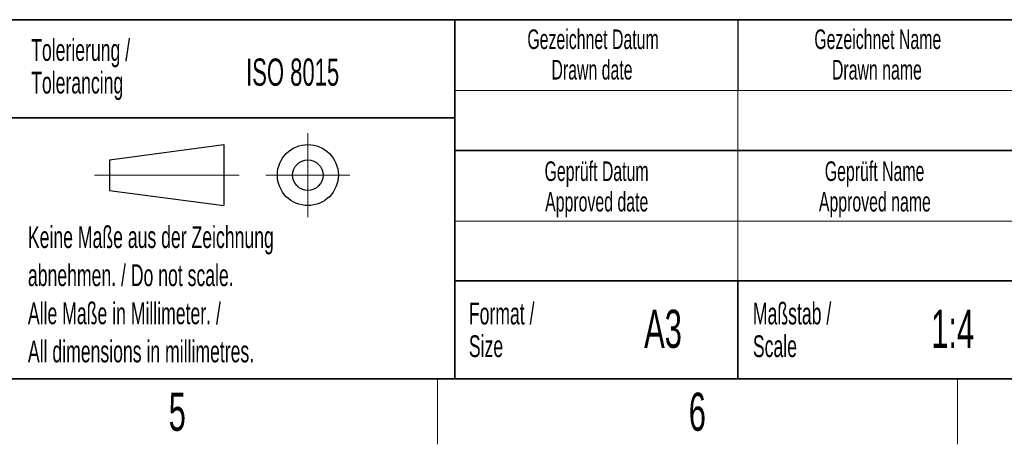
# Model space of a CAD drawing. Header units: millimetres. Extents: x 5 to 418, y 2 to 292.
# Tile 10 of 20: x 226 to 317, y 6 to 45. Entities that reach past the tile are written whole.
import ezdxf

# ---------------------------------------------------------------- set-up
doc = ezdxf.new("R2010")
doc.units = ezdxf.units.MM
doc.layers.add('SLD-0', color=7, linetype='Continuous')
doc.styles.add('SLDTEXTSTYLE0', font='TXT', dxfattribs={"width": 0.605})

msp = doc.modelspace()

# ---------------------------------------------------------------- linework, layer by layer
at = {"layer": 'SLD-0', "lineweight": 35}
for p, q in [((225.6167, 45), (266.3305, 45)), ((266.3305, 12), (266.3305, 45)), ((266.3305, 45), (266.3305, 12)), ((318, 45), (266.3305, 45)), ((225.6167, 36), (266.3305, 36)), ((266.3305, 33), (318, 33)), ((266.3305, 21), (318, 21)), ((292.3305, 21), (292.3305, 12)), ((26, 12), (408, 12)), ((225.6167, 12), (266.3305, 12)), ((266.3305, 12), (318, 12))]:
    msp.add_line(p, q, dxfattribs=at)
at = {"layer": 'SLD-0'}
msp.add_line((292.3305, 45), (292.3305, 38.5), dxfattribs=at)
at = {"layer": 'SLD-0', "lineweight": 18}
for p, q in [((266.3305, 38.5), (318, 38.5)), ((292.3305, 38.5), (292.3305, 33)), ((252.8396, 34.5746), (252.8396, 26.8746)), ((292.3305, 33), (292.3305, 26.5)), ((233.2396, 30.7246), (246.5396, 30.7246)), ((248.9896, 30.7246), (256.6896, 30.7246)), ((266.3305, 26.5), (318, 26.5)), ((292.3305, 26.5), (292.3305, 21)), ((264.75, 6), (264.75, 12)), ((312.5, 6), (312.5, 12))]:
    msp.add_line(p, q, dxfattribs=at)
at = {"layer": 'SLD-0', "lineweight": 25}
for p, q in [((234.6396, 32.1246), (245.1396, 33.5246)), ((245.1396, 33.5246), (245.1396, 27.9246)), ((234.6396, 32.1246), (234.6396, 29.3246)), ((234.6396, 29.3246), (245.1396, 27.9246))]:
    msp.add_line(p, q, dxfattribs=at)
for radius in [2.8, 1.4]:
    msp.add_circle((252.8396, 30.7246), radius, dxfattribs=at)

# ---------------------------------------------------------------- texts
at = {"layer": 'SLD-0', "style": 'SLDTEXTSTYLE0'}
for s, insert, char_height, attachment_point in [('Gezeichnet Datum', (279.0254, 44.1039), 1.8, 2), ('Gezeichnet Name', (305.1708, 44.1039), 1.8, 2), ('Tolerierung /', (227.4391, 43.2172), 2, 1), ('ISO 8015', (247.1716, 41.4342), 2.5, 1), ('Drawn date', (278.9303, 41.3039), 1.8, 2), ('Drawn name', (305.0871, 41.3039), 1.8, 2), ('Tolerancing', (227.4391, 40.2172), 2, 1), ('Geprüft Datum', (279.3494, 31.9851), 1.8, 2), ('Geprüft Name', (304.8762, 31.9851), 1.8, 2), ('Approved date', (279.362, 29.1851), 1.8, 2), ('Approved name', (304.9003, 29.1851), 1.8, 2), ('Keine Maße aus der Zeichnung', (227.1404, 26.0307), 2, 1), ('abnehmen. / Do not scale.', (227.1404, 22.5307), 2, 1), ('Alle Maße in Millimeter. /', (227.1404, 19.0307), 2, 1), ('Format /', (267.6251, 19.0116), 2, 1), ('Maßstab /', (293.7029, 19.0116), 2, 1), ('A3', (285.4515, 18.3609), 3.5, 2), ('1:4', (312.0403, 18.3609), 3.5, 2), ('All dimensions in millimetres.', (227.1404, 15.5307), 2, 1), ('Size', (267.6251, 16.0116), 2, 1), ('Scale', (293.7029, 16.0116), 2, 1), ('5', (240.8527, 10.743), 3.5, 2), ('6', (288.6027, 10.743), 3.5, 2)]:
    msp.add_mtext(s, dxfattribs=dict(at, insert=insert, char_height=char_height, attachment_point=attachment_point))

doc.saveas('drawing.dxf')
